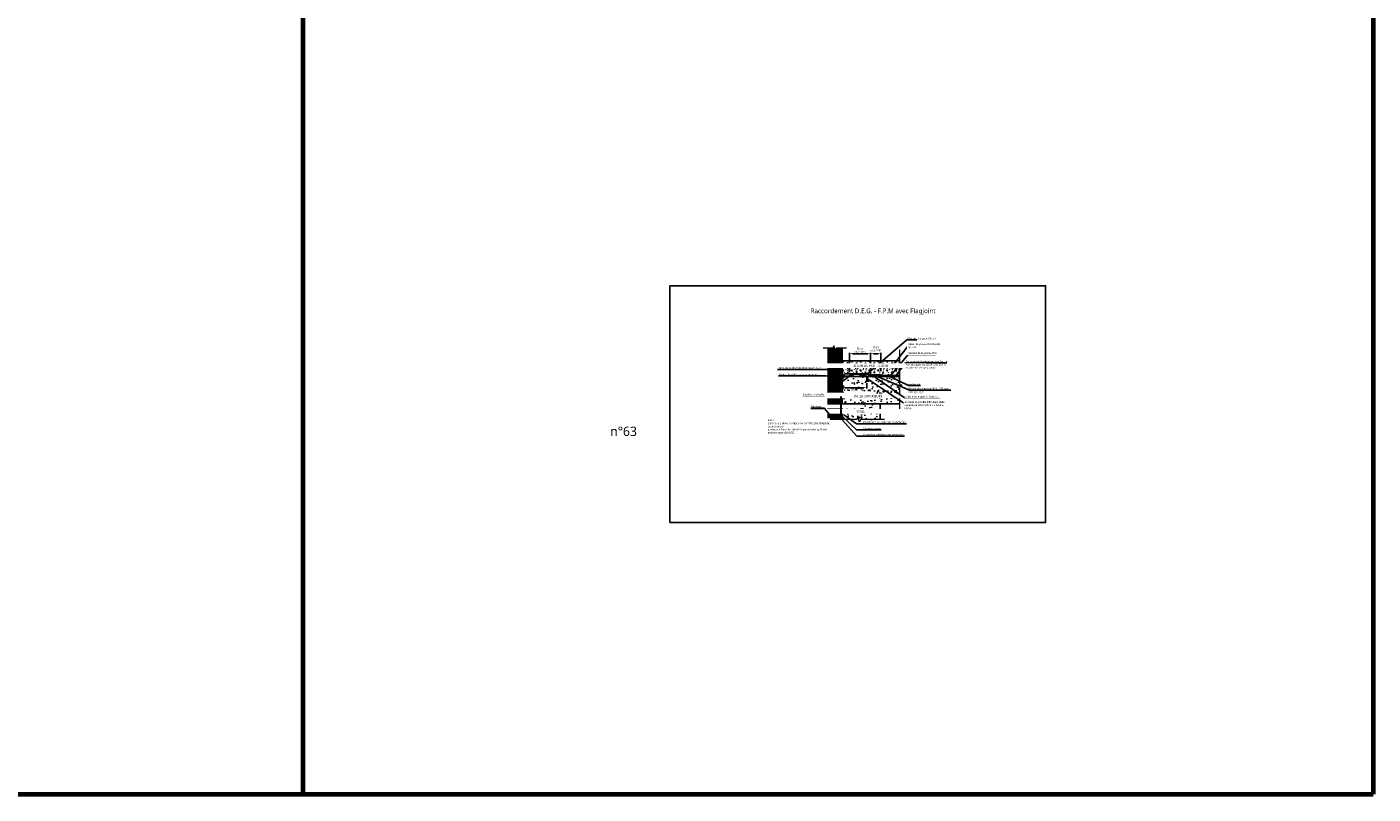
# Model space of a CAD drawing. Header units: millimetres. Extents: x -3314 to 21255525, y -15000 to 1735000.
# Tile 43 of 109: x 26508 to 27941, y 1449 to 2266. Entities that reach past the tile are written whole.
import ezdxf
from ezdxf import colors
from ezdxf.entities.mleader import LeaderData, LeaderLine
from ezdxf.math import Vec2, Vec3

# ---------------------------------------------------------------- set-up
doc = ezdxf.new("R2010")
doc.units = ezdxf.units.MM
doc.linetypes.add('CONTINU', pattern=[0])
doc.linetypes.add('TIRETPT', pattern=[1, 0.5, -0.25, 0, -0.25])
for name, color, linetype, lineweight in [('Dessin_AXE', 8, 'Continuous', 5), ('Dessin_HACHURES', 253, 'Continuous', 9), ('SYSTEME_DEG_ Geomembrane SYNTHETIQUE', 1, 'Continuous', 9), ('SYSTEME_DEG_Protection superieure', 5, 'Continuous', 9), ('SYSTEME_FPM_Enduit EIF', 6, 'Continuous', 9), ("SYSTEME_FPM_Feuille Bitume + enduit d'imperméabilisation", 4, 'Continuous', 9), ('SYSTEME_FPM_GEOTEXTILE de protection', 3, 'ISOLATION', 5)]:
    doc.layers.add(name, color=color, linetype=linetype, lineweight=lineweight)
for name, color, linetype in [('Dessin_CONTOURS BETON', 7, 'Continuous'), ('Dessin_COTATIONS', 7, 'Continuous'), ('Dessin_TEXTES', 7, 'CONTINU'), ('Matériel_Profilé Flagjoint', 50, 'Continuous'), ('Matériel_Profilé PM200', 40, 'Continuous'), ('Matériel_Soudure manuelle', 11, 'Continuous'), ('Produit_ Colle PMMA ALSAN 075', 240, 'Continuous'), ('Produit_Résine REKU P70', 190, 'Continuous')]:
    doc.layers.add(name, color=color, linetype=linetype)
doc.layers.add('GEN-_-FMULT', color=210, linetype='Continuous', plot=False)
doc.styles.add('Arial', font='segoeui.ttf')
doc.styles.add('txt-moyen', font='segoeui.ttf')
doc.linetypes.add('ISOLATION', pattern='A,0.0001,-0.1,[134,ltypeshp.shx,S=0.1,R=0,X=-0.1,Y=0],-0.2,[134,ltypeshp.shx,S=0.1,R=180,X=0.1,Y=0],-0.1', length=0.4001)
doc.dimstyles.new('1000F2', dxfattribs={"dimscale": 10, "dimtxt": 0.25, "dimasz": 0.3, "dimexe": 0.2, "dimexo": 0, "dimgap": 0.1, "dimtad": 1, "dimzin": 0, "dimdsep": 46, "dimtxsty": 'txt-moyen', "dimcen": 0.1, "dimclrd": 256, "dimclre": 256, "dimclrt": 256, "dimazin": 0, "dimtfac": 1, "dimtmove": 2, "dimatfit": 3, "dimfxl": 1, "dimtolj": 1, "dimtzin": 0, "dimlwd": -1, "dimlwe": -1, "dimarcsym": 0})

# ---------------------------------------------------------------- blocks, each defined once
blk = doc.blocks.new('*D150')
at = {"layer": 'Defpoints', "color": 0, "transparency": 16777216}
for p in [(27376, 1893.6), (27376, 1881.6), (27402.2, 1888.6)]:
    blk.add_point(p, dxfattribs=at)
at = {"layer": 'Dessin_COTATIONS', "transparency": 16777216}
for p, q in [((27376, 1891.6), (27376, 1880.6)), ((27399.2, 1881.6), (27379, 1881.6)), ((27402.2, 1886.6), (27402.2, 1880.6))]:
    blk.add_line(p, q, dxfattribs=at)
for points in [[(27379, 1882.1), (27379, 1881.1), (27376, 1881.6)], [(27399.2, 1881.1), (27399.2, 1882.1), (27402.2, 1881.6)]]:
    blk.add_solid(points, dxfattribs=at)
at = {"layer": 'Dessin_COTATIONS', "transparency": 16777216, "insert": (27389.1, 1879.6), "char_height": 2, "attachment_point": 5, "style": 'txt-moyen'}
blk.add_mtext('\\A1;50cm', dxfattribs=at)
blk = doc.blocks.new('*D151')
at = {"layer": 'Defpoints', "color": 0, "transparency": 16777216}
for p in [(27384, 1917.8), (27384, 1896.3), (27406.3, 1894.2)]:
    blk.add_point(p, dxfattribs=at)
at = {"layer": 'Dessin_COTATIONS', "transparency": 16777216}
for p, q in [((27384, 1898.3), (27384, 1918.8)), ((27403.3, 1917.8), (27387, 1917.8)), ((27406.3, 1896.2), (27406.3, 1918.8))]:
    blk.add_line(p, q, dxfattribs=at)
for points in [[(27387, 1918.3), (27387, 1917.3), (27384, 1917.8)], [(27403.3, 1917.3), (27403.3, 1918.3), (27406.3, 1917.8)]]:
    blk.add_solid(points, dxfattribs=at)
at = {"layer": 'Dessin_COTATIONS', "transparency": 16777216, "insert": (27395.1, 1921.5), "char_height": 2, "attachment_point": 5, "style": 'txt-moyen'}
blk.add_mtext('\\A1;35cm\\Pcôté DEG', dxfattribs=at)
blk = doc.blocks.new('*D152')
at = {"layer": 'Defpoints', "color": 0, "transparency": 16777216}
for p in [(27417.3, 1917.8), (27406.3, 1894.2), (27417.3, 1897.3)]:
    blk.add_point(p, dxfattribs=at)
at = {"layer": 'Dessin_COTATIONS', "transparency": 16777216}
for p, q in [((27406.3, 1896.2), (27406.3, 1918.8)), ((27409.3, 1917.8), (27414.3, 1917.8)), ((27417.3, 1899.3), (27417.3, 1918.8))]:
    blk.add_line(p, q, dxfattribs=at)
for points in [[(27409.3, 1918.3), (27409.3, 1917.3), (27406.3, 1917.8)], [(27414.3, 1917.3), (27414.3, 1918.3), (27417.3, 1917.8)]]:
    blk.add_solid(points, dxfattribs=at)
at = {"layer": 'Dessin_COTATIONS', "transparency": 16777216, "insert": (27411.8, 1923), "char_height": 2, "attachment_point": 5, "style": 'txt-moyen'}
blk.add_mtext('\\A1;15cm \\Pcôté FPM', dxfattribs=at)

msp = doc.modelspace()

# ---------------------------------------------------------------- hatches: boundary and pattern name
at = {"layer": 'Dessin_HACHURES', "linetype": 'CONTINU', "lineweight": 0}
h = msp.add_hatch(dxfattribs=at)
h.set_pattern_fill('ANSI31', color=256, scale=5)
h.set_pattern_definition([(45, (28875.51015, 1557.37907), (-0.44194174, 0.44194174), [])])
h.paths.add_polyline_path([(27376.0257, 1923.5572), (27369.8841, 1923.5572), (27368.9466, 1920.9814), (27368.0091, 1923.5572), (27361.03, 1923.5572), (27361.03, 1864.6097), (27361.03, 1847.6006), (27374.765, 1847.6006), (27376.0257, 1897.6496)])
h = msp.add_hatch(dxfattribs=at)
h.set_pattern_fill('AR-CONC', color=256, scale=2)
h.set_pattern_definition([(50, (28875.51, 1557.379), (14.3452, -1.25504), [1.5, -16.5]), (355, (28875.51, 1557.379), (-2.77503, 15.04384), [1.2, -13.2]), (100.4514, (28876.706, 1557.274), (11.57018, 13.7888), [1.2748, -14.02284]), (46.1842, (28875.51, 1561.379), (21.34483, -3.31039), [2.25, -24.75]), (96.6356, (28877.289, 1561.103), (18.69324, 19.48237), [1.9122, -21.03428]), (351.1842, (28875.51, 1561.38), (18.69324, 19.48237), [1.8, -19.8]), (21, (28877.51, 1560.379), (11.93814, -8.05238), [1.5, -16.5]), (326, (28877.51, 1560.379), (4.8663, 14.503), [1.2, -13.2]), (71.4514, (28878.505, 1559.708), (16.80445, 6.45062), [1.2748, -14.02284]), (37.5, (28875.51, 1557.379), (0.243197, 6.657877), [0, -13.04, 0, -13.4, 0, -13.25]), (7.5, (28875.51, 1557.379), (5.26139, 7.888234), [0, -7.64, 0, -12.74, 0, -5.05]), (327.5, (28871.05, 1557.379), (10.676449, -0.451097), [0, -5, 0, -15.6, 0, -20.7]), (317.5, (28869.05, 1557.379), (11.663723, 2.0021), [0, -6.5, 0, -10.36, 0, -14.7])])
h.paths.add_polyline_path([(27436.989, 1893.5702), (27403.2374, 1893.5702), (27403.2374, 1888.5702), (27402.2374, 1888.5702), (27402.2374, 1893.5702), (27379.0257, 1893.5702), (27376.0257, 1890.5702), (27376.0257, 1864.6097), (27436.989, 1864.6097), (27436.989, 1881.6119), (27434.4133, 1882.5494), (27436.989, 1883.4869)])
h.paths.add_polyline_path([(27376.0257, 1864.6097), (27376.0257, 1847.6006), (27391.8373, 1847.6006), (27392.7748, 1850.1763), (27393.7123, 1847.6006), (27416.5936, 1847.6006), (27416.5936, 1864.6097)])
h.paths.add_polyline_path([(27381.7587, 1881.0559), (27389.5909, 1881.0559), (27389.5909, 1885.1774), (27381.7587, 1885.1774)], flags=16)
h.paths.add_polyline_path([(27400.9587, 1881.0721), (27408.7909, 1881.0721), (27408.7909, 1885.1935), (27400.9587, 1885.1935)], flags=16)
h.paths.add_polyline_path([(27417.4583, 1881.0721), (27425.2905, 1881.0721), (27425.2905, 1885.1935), (27417.4583, 1885.1935)], flags=16)
h.paths.add_polyline_path([(27385.7229, 1870.4326), (27421.7154, 1870.4326), (27421.7154, 1875.5844), (27385.7229, 1875.5844)], flags=16)
h.paths.add_polyline_path([(27390.2702, 1854.137), (27401.8084, 1854.137), (27401.8084, 1859.2888), (27390.2702, 1859.2888)], flags=16)

# ---------------------------------------------------------------- linework, layer by layer
at = {"layer": 'Defpoints', "lineweight": 70}
for p, q in [((26801.8084, 4389.23), (26801.8084, 1448.9435)), ((27941.4356, 4389.23), (27941.4356, 1448.9435)), ((23911.2504, 1448.9435), (27941.4356, 1448.9435))]:
    msp.add_line(p, q, dxfattribs=at)
at = {"layer": 'Dessin_AXE', "flags": 128}
for points in [[(27380.8606, 1923.5572), (27369.8841, 1923.5572), (27368.9466, 1920.9814), (27367.0716, 1926.1329), (27366.1341, 1923.5572), (27355.9749, 1923.5572)], [(27421.1979, 1847.6006), (27395.5873, 1847.6006), (27394.6498, 1845.0248), (27392.7748, 1850.1763), (27391.8373, 1847.6006), (27355.6597, 1847.6006)]]:
    msp.add_lwpolyline(points, dxfattribs=at)
at = {"layer": 'Dessin_CONTOURS BETON', "linetype": 'CONTINU'}
for p, q in [((27376.0257, 1893.5702), (27376.0257, 1847.6006)), ((27416.5936, 1864.6097), (27416.5936, 1847.6006))]:
    msp.add_line(p, q, dxfattribs=at)
at = {"layer": 'Dessin_CONTOURS BETON'}
for p, q in [((27376.0257, 1890.5702), (27379.0257, 1893.5702)), ((27402.2374, 1893.5702), (27402.2374, 1888.5702)), ((27403.2374, 1888.5702), (27403.2374, 1893.5702)), ((27402.2374, 1888.5702), (27403.2374, 1888.5702))]:
    msp.add_line(p, q, dxfattribs=at)
for points in [[(27361.03, 1847.6006), (27361.03, 1864.6097), (27361.03, 1923.5572)], [(27376.0257, 1923.5572), (27376.0257, 1893.5702)], [(27379.0257, 1893.5702), (27402.2374, 1893.5702)], [(27403.2374, 1893.5702), (27436.989, 1893.5702)], [(27436.989, 1864.6097), (27376.0257, 1864.6097)]]:
    msp.add_lwpolyline(points, dxfattribs=at)
at = {"layer": 'Matériel_Profilé Flagjoint', "linetype": 'CONTINU', "ltscale": 5, "const_width": 0.5, "flags": 128}
msp.add_lwpolyline([(27417.049, 1893.9419), (27406.2721, 1893.9416), (27402.3775, 1895.3884), (27394.5391, 1895.3231), (27394.5391, 1895.3231), (27384.0058, 1895.3363)], dxfattribs=at)
at = {"layer": 'Matériel_Profilé PM200', "linetype": 'CONTINU', "ltscale": 5, "const_width": 0.5, "flags": 128}
msp.add_lwpolyline([(27395.0457, 1894.3396), (27402.2041, 1894.355), (27402.7299, 1893.6382), (27402.7374, 1888.5702), (27402.7374, 1888.5702)], dxfattribs=at)
at = {"layer": 'Matériel_Soudure manuelle', "linetype": 'CONTINU', "ltscale": 5, "const_width": 0.5, "flags": 128}
msp.add_lwpolyline([(27388.322, 1894.8453), (27384.042, 1894.8453), (27384.042, 1894.8453)], dxfattribs=at)
at = {"layer": 'Produit_ Colle PMMA ALSAN 075', "ltscale": 0.1, "const_width": 0.2}
msp.add_lwpolyline([(27417.049, 1893.5702), (27403.2374, 1893.5702)], dxfattribs=at)
at = {"layer": 'Produit_Résine REKU P70', "ltscale": 0.1, "const_width": 0.2}
msp.add_lwpolyline([(27406.693, 1894.2812), (27417.053, 1894.2959)], dxfattribs=at)
at = {"layer": 'SYSTEME_DEG_Protection superieure', "linetype": 'CONTINU', "ltscale": 5, "const_width": 0.5, "flags": 128}
msp.add_lwpolyline([(27374.6756, 1890.8296), (27379.4684, 1895.8538), (27402.3775, 1895.9084), (27406.6368, 1894.3871)], dxfattribs=at)
at = {"layer": 'SYSTEME_FPM_GEOTEXTILE de protection', "ltscale": 0.5}
msp.add_lwpolyline([(27375.8566, 1890.7499), (27378.9382, 1893.8251), (27402.2374, 1893.8246)], dxfattribs=at)

# ---------------------------------------------------------------- texts
at = {"layer": 'Dessin_TEXTES', "style": 'Arial'}
msp.add_text('n°63', height=10, dxfattribs=at).set_placement((27129.08, 1830.17))
at = {"layer": 'GEN-_-FMULT', "insert": (27409.023, 1965.9515), "char_height": 5, "width": 406, "attachment_point": 2, "style": 'Arial'}
msp.add_mtext('Raccordement D.E.G. - F.P.M avec Flagjoint', dxfattribs=at)

# ---------------------------------------------------------------- dimensions: what is measured, and where the dimension line sits
at = {"layer": 'Dessin_COTATIONS'}
for base, p1, p2, text, override, picture, middle in [((27384.0058, 1917.8231), (27406.2721, 1894.2216), (27384.0058, 1896.3253), '35cm\\Pcôté DEG', {"dimtxt": 0.2, "dimexe": 0.1, "dimexo": 0.2, "dimtad": 2, "dimtxsty": 'txt-moyen', "dimtfill": 0, "dimtfillclr": 0}, '*D151', (27395.139, 1921.5278)), ((27417.349, 1917.8231), (27406.2721, 1894.2216), (27417.349, 1897.2884), '15cm \\Pcôté FPM', {"dimtxt": 0.2, "dimexe": 0.1, "dimexo": 0.2, "dimtad": 2, "dimtxsty": 'txt-moyen', "dimtfill": 0, "dimtfillclr": 0}, '*D152', (27411.8106, 1923.0148)), ((27376.0257, 1881.6112), (27402.2374, 1888.5702), (27376.0257, 1893.5702), '50cm', {"dimtxt": 0.2, "dimexe": 0.1, "dimexo": 0.2, "dimtad": 2}, '*D150', (27389.1316, 1879.5902))]:
    dim = msp.add_linear_dim(base=base, p1=p1, p2=p2, text=text, dimstyle='1000F2', override=override, dxfattribs=at)
    dim.commit()
    dim.dimension.update_dxf_attribs({"geometry": picture, "text_midpoint": middle})

# ---------------------------------------------------------------- leaders
at = {"layer": 'Dessin_TEXTES'}
msp.add_leader([(27427.5093, 1894.3562), (27446.2412, 1916.9285), (27475.5587, 1916.9285)], dimstyle='1000F2', override={"dimgap": 0.1, "dimtad": 0}, dxfattribs=at)
ml = msp.add_multileader_mtext('Standard', dxfattribs=at)
ml.set_content('Membrane de protection supérieure', color=256, style='txt-moyen')
ml.set_leader_properties(linetype='ByLayer', lineweight=-1)
ml.build(insert=Vec2(0, 0))
ml.multileader.update_dxf_attribs({"text_left_attachment_type": 6, "text_right_attachment_type": 6, "dogleg_length": 7.5, "arrow_head_size": 2.5})
ctx = ml.context
ctx.base_point, ctx.char_height, ctx.arrow_head_size, ctx.plane_origin = Vec3(27307.7735, 1901.1576), 2, 2.5, Vec3(27279.5384, 1907.9399)
ctx.left_attachment, ctx.right_attachment, ctx.text_align_type = 6, 6, 2
notes = []
notes.append((ctx, [(0, (1, 1, 0), (27360.6845, 1901.1576), (-1, 0), 5.015, [(0, [(27379.1981, 1896.8252)], 0, [])])]))
ctx.mtext.insert, ctx.mtext.alignment, ctx.mtext.flow_direction = Vec3(27353.6695, 1903.7116), 3, 5
ml = msp.add_multileader_mtext('Standard', dxfattribs=at)
ml.set_content('Protection inférieure en géotextile', color=256, style='txt-moyen')
ml.set_leader_properties(linetype='ByLayer', lineweight=-1)
ml.build(insert=Vec2(0, 0))
ml.multileader.update_dxf_attribs({"text_left_attachment_type": 6, "text_right_attachment_type": 6, "dogleg_length": 7.5, "arrow_head_size": 2.5})
ctx = ml.context
ctx.base_point, ctx.char_height, ctx.arrow_head_size, ctx.plane_origin = Vec3(27308.921, 1894.1816), 2, 2.5, Vec3(27289.401, 1898.3752)
ctx.left_attachment, ctx.right_attachment, ctx.text_align_type = 6, 6, 2
notes.append((ctx, [(0, (1, 1, 0), (27358.7763, 1894.1816), (-1, 0), 4.6033, [(0, [(27378.9382, 1893.8251)], 0, [])])]))
ctx.mtext.insert, ctx.mtext.alignment, ctx.mtext.flow_direction = Vec3(27352.173, 1896.7676), 3, 5
for ctx, leaders in notes:
    for number, flags, end, landing, length, lines in leaders:
        leader = LeaderData()
        leader.index, (leader.has_last_leader_line, leader.has_dogleg_vector, leader.attachment_direction) = number, flags
        leader.last_leader_point, leader.dogleg_vector, leader.dogleg_length = Vec3(end), Vec3(landing), length
        for number, points, colour, breaks in lines:
            line = LeaderLine()
            line.index, line.vertices, line.color, line.breaks = number, Vec3.list(points), colors.encode_raw_color(colour), breaks
            leader.lines.append(line)
        ctx.leaders.append(leader)

# ---------------------------------------------------------------- next in the draw order: texts
at = {"layer": 'Dessin_TEXTES', "char_height": 2, "width": 45.903169, "style": 'txt-moyen', "bg_fill": 2}
for s, insert, attachment_point in [('\\pxsm1;Géotextile de protection', (27446.2412, 1916.9285), 7), ('\\pxsm1;Blindage', (27343.1178, 1861.1449), 4)]:
    msp.add_mtext(s, dxfattribs=dict(at, insert=insert, attachment_point=attachment_point))

# ---------------------------------------------------------------- next in the draw order: linework, layer by layer
at = {"layer": 'Dessin_AXE', "flags": 128}
msp.add_lwpolyline([(27436.989, 1922.0354), (27436.989, 1885.3619), (27439.5648, 1884.4244), (27434.4133, 1882.5494), (27436.989, 1881.6119), (27436.989, 1857.3403)], dxfattribs=at)

# ---------------------------------------------------------------- next in the draw order: leaders
at = {"layer": 'Dessin_TEXTES'}
msp.add_leader([(27427.9031, 1902.2866), (27446.2412, 1926.1594), (27479.3591, 1926.1594)], dimstyle='1000F2', override={"dimgap": 0.1, "dimtad": 0}, dxfattribs=at)

# ---------------------------------------------------------------- next in the draw order: texts
at = {"layer": 'Dessin_TEXTES', "style": 'txt-moyen', "bg_fill": 2}
for s, insert, char_height, width, attachment_point in [('\\pxsm1;Béton de protection lourde \\Pép.5cm', (27446.2412, 1926.1594), 2, 45.903169, 4), ('\\pxsm1;Etanchéité bitumineuse type Feuille\\PPréfabriquée Bicouche avec 2ème\\Pcouche traitée anti-racine', (27443.6743, 1906.0589), 2, 45.903169, 4), ('\\pxsm1;DALLE SUPERIEURE', (27403.76, 1872.6523), 2.5, 116.399869, 5), ('\\pxsm1;VOILE', (27395.9532, 1856.3576), 2.5, 116.399869, 5)]:
    msp.add_mtext(s, dxfattribs=dict(at, insert=insert, char_height=char_height, width=width, attachment_point=attachment_point))

# ---------------------------------------------------------------- next in the draw order: hatches: boundary and pattern name
at = {"layer": 'Dessin_HACHURES', "linetype": 'ByBlock'}
h = msp.add_hatch(dxfattribs=at)
h.set_pattern_fill('CONCRETE1', color=256, scale=0.462523)
h.set_pattern_definition([(0, (48852.122, -3899.255), (9.3984772, 9.3984772), [1.1748097, -8.2236676]), (90, (48852.122, -3899.255), (-9.3984772, 9.3984772), [1.1748097, -8.2236676]), (135, (48853.2963, -3899.2554), (-9.3984772, 8e-16), [1.6614318, -11.6300225]), (0, (48853.296, -3893.969), (9.3984772, 9.3984772), [1.1748097, -8.2236676]), (45, (48853.884, -3894.556), (0, 9.3984772), [0.8307154, -12.460738]), (135, (48853.884, -3894.556), (-9.3984772, 8e-16), [0.8307154, -12.460738]), (0, (48856.821, -3891.619), (9.3984772, 9.3984772), [1.6614318, -7.7370455]), (45, (48856.821, -3891.619), (0, 9.3984772), [1.1748097, -12.1166447]), (135, (48858.482, -3891.619), (-9.3984772, 8e-16), [1.1748097, -12.1166447]), (90, (48858.583, -3896.906), (-9.3984772, 9.3984772), [1.1748097, -8.2236676]), (45, (48858.583, -3896.906), (0, 9.3984772), [0.8307154, -12.460738]), (135, (48859.1704, -3896.3184), (-9.3984772, 8e-16), [0.8307154, -12.460738]), (0, (48853.296, -3896.906), (9.3984772, 9.3984772), [0.587405, -7.8712247]), (0, (48860.345, -3894.556), (9.3984772, 9.3984772), [0.587405, -7.8712247]), (90, (48857.408, -3893.381), (-9.3984772, 9.3984772), [0.587405, -7.8712247]), (135, (48858.583, -3898.668), (-9.3984772, 8e-16), [0.8307154, -12.460738]), (135, (48854.471, -3892.2065), (-9.3984772, 8e-16), [0.8307154, -12.460738]), (45, (48856.527, -3896.1715), (0, 9.3984772), [0.8307154, -12.460738]), (90, (48855.352, -3898.081), (-9.3984772, 9.3984772), [0.1468512, -9.251626]), (90, (48855.793, -3894.116), (-9.3984772, 9.3984772), [0.1468512, -9.251626]), (90, (48860.198, -3892.5), (-9.3984772, 9.3984772), [0.1468512, -9.251626]), (90, (48860.345, -3897.493), (-9.3984772, 9.3984772), [0.1468512, -9.251626])])
h.paths.add_polyline_path([(27436.989, 1894.5933), (27436.989, 1910.3233), (27376.0257, 1910.3233), (27376.0257, 1893.2106), (27379.1625, 1896.5044), (27402.3776, 1896.6313), (27406.1701, 1895.2475), (27417.1313, 1895.3394), (27418.3824, 1894.5333)])

# ---------------------------------------------------------------- next in the draw order: linework, layer by layer
at = {"layer": 'Dessin_CONTOURS BETON'}
msp.add_lwpolyline([(27436.989, 1894.5933), (27436.989, 1910.3233), (27376.0257, 1910.3233), (27376.0257, 1893.2106), (27379.1625, 1896.5044), (27402.3776, 1896.6313), (27406.1701, 1895.2475), (27417.1313, 1895.3394), (27418.3824, 1894.5333), (27436.989, 1894.5933)], dxfattribs=at)
at = {"layer": 'SYSTEME_DEG_ Geomembrane SYNTHETIQUE', "linetype": 'TIRETPT', "const_width": 0.5, "flags": 128}
msp.add_lwpolyline([(27375.2667, 1847.6006), (27375.2679, 1890.7677), (27378.7154, 1894.3582), (27394.2092, 1894.3491), (27394.9497, 1894.8101), (27402.3541, 1894.8623)], dxfattribs=at)
at = {"layer": 'SYSTEME_DEG_Protection superieure', "linetype": 'CONTINU', "ltscale": 5, "const_width": 0.5, "flags": 128}
msp.add_lwpolyline([(27375.7685, 1847.6106), (27375.7766, 1890.7299), (27375.7766, 1890.7299)], dxfattribs=at)
at = {"layer": 'SYSTEME_FPM_Enduit EIF', "ltscale": 0.1, "const_width": 0.2}
msp.add_lwpolyline([(27417.049, 1893.5702), (27436.989, 1893.5702)], dxfattribs=at)
at = {"layer": "SYSTEME_FPM_Feuille Bitume + enduit d'imperméabilisation", "const_width": 0.5}
msp.add_lwpolyline([(27436.989, 1893.9279), (27418.1516, 1893.9386), (27417.0579, 1894.6575), (27406.6836, 1894.6075)], dxfattribs=at)
at = {"layer": 'SYSTEME_FPM_GEOTEXTILE de protection', "ltscale": 0.5}
for points in [[(27436.989, 1894.3797), (27418.3124, 1894.3334), (27417.0713, 1895.1394), (27406.1455, 1895.0463), (27402.4476, 1896.3913), (27379.269, 1896.3076), (27374.529, 1891.3094)], [(27374.765, 1847.6006), (27374.7556, 1890.8096), (27374.7556, 1890.8096)]]:
    msp.add_lwpolyline(points, dxfattribs=at)

# ---------------------------------------------------------------- next in the draw order: texts
at = {"layer": 'Dessin_TEXTES', "insert": (27445.6329, 1933.781), "char_height": 2, "width": 45.903169, "attachment_point": 4, "style": 'txt-moyen', "bg_fill": 2}
msp.add_mtext('\\pxsm1;Flagjoint (largeur 50cm)', dxfattribs=at)

# ---------------------------------------------------------------- next in the draw order: leaders
at = {"layer": 'Dessin_TEXTES'}
for points in [[(27385.0058, 1894.8253), (27356.9749, 1872.9576), (27334.1303, 1872.9576)], [(27403.2374, 1891.0702), (27442.6431, 1864.7158), (27477.2609, 1864.7158)], [(27362.4978, 1853.0923), (27357.3998, 1859.9392), (27342.6212, 1859.9392)]]:
    msp.add_leader(points, dimstyle='1000F2', override={"dimgap": 0.1, "dimtad": 0}, dxfattribs=at)
ml = msp.add_multileader_mtext('Standard', dxfattribs=at)
ml.set_content('Géomembrane', color=256, style='txt-moyen')
ml.set_leader_properties(linetype='ByLayer', lineweight=-1)
ml.build(insert=Vec2(0, 0))
ml.multileader.update_dxf_attribs({"text_left_attachment_type": 6, "text_right_attachment_type": 6, "dogleg_length": 7.5, "arrow_head_size": 2.5})
ctx = ml.context
ctx.base_point, ctx.char_height, ctx.arrow_head_size, ctx.plane_origin = Vec3(27396.4511, 1836.6616), 2, 2.5, Vec3(27372.9193, 1843.4452)
ctx.left_attachment, ctx.right_attachment = 6, 6
notes = []
notes.append((ctx, [(0, (1, 1, 0), (27391.436, 1836.6616), (1, 0), 5.015, [(0, [(27375.181, 1852.2848)], 0, [])])]))
ctx.mtext.insert, ctx.mtext.flow_direction = Vec3(27398.4511, 1839.0616), 5
ml = msp.add_multileader_mtext('Standard', dxfattribs=at)
ml.set_content('Protection inférieure en géotextile', color=256, style='txt-moyen')
ml.set_leader_properties(linetype='ByLayer', lineweight=-1)
ml.build(insert=Vec2(0, 0))
ml.multileader.update_dxf_attribs({"text_left_attachment_type": 6, "text_right_attachment_type": 6, "dogleg_length": 7.5, "arrow_head_size": 2.5})
ctx = ml.context
ctx.base_point, ctx.char_height, ctx.arrow_head_size, ctx.plane_origin = Vec3(27396.4511, 1830.1264), 2, 2.5, Vec3(27376.9311, 1834.32)
ctx.left_attachment, ctx.right_attachment = 6, 6
notes.append((ctx, [(0, (1, 1, 0), (27391.8478, 1830.1264), (1, 0), 4.6033, [(0, [(27374.7647, 1849.0344)], 0, [])])]))
ctx.mtext.insert, ctx.mtext.flow_direction = Vec3(27398.4511, 1832.7124), 5
for ctx, leaders in notes:
    for number, flags, end, landing, length, lines in leaders:
        leader = LeaderData()
        leader.index, (leader.has_last_leader_line, leader.has_dogleg_vector, leader.attachment_direction) = number, flags
        leader.last_leader_point, leader.dogleg_vector, leader.dogleg_length = Vec3(end), Vec3(landing), length
        for number, points, colour, breaks in lines:
            line = LeaderLine()
            line.index, line.vertices, line.color, line.breaks = number, Vec3.list(points), colors.encode_raw_color(colour), breaks
            leader.lines.append(line)
        ctx.leaders.append(leader)

# ---------------------------------------------------------------- next in the draw order: texts
at = {"layer": 'Dessin_TEXTES', "char_height": 2, "attachment_point": 4, "style": 'txt-moyen', "bg_fill": 2}
for s, insert, width in [('\\pxsm1;Soudure manuelle', (27334.1303, 1874.4576), 45.903169), ('\\pxsm1;Ancrage du profilé DEG dans dalle supérieure 60mmx8mm + Résine Epoxy', (27442.4807, 1862.7928), 45.903169), ("Note : \\PLors de la phase de collage de la FPM sur le Flagjoint, celui-ci sera à \\Pprotéger à l'aide de REKU P70 pour éviter qu'il soit endommagé côté DEG.", (27296.8832, 1840.1124), 65.344153)]:
    msp.add_mtext(s, dxfattribs=dict(at, insert=insert, width=width))

# ---------------------------------------------------------------- next in the draw order: leaders
at = {"layer": 'Dessin_TEXTES'}
msp.add_leader([(27401.6682, 1895.3298), (27445.1329, 1932.581), (27455.7882, 1932.581)], dimstyle='1000F2', override={"dimgap": 0.1, "dimtad": 0}, dxfattribs=at)

# ---------------------------------------------------------------- next in the draw order: leaders
msp.add_leader([(27410.1432, 1893.5702), (27443.1537, 1870.5372), (27480.5716, 1870.5372)], dimstyle='1000F2', override={"dimgap": 0.1, "dimtad": 0}, dxfattribs=at)
ml = msp.add_multileader_mtext('Standard', dxfattribs=at)
ml.set_content('Membrane de protection supérieure', color=256, style='txt-moyen')
ml.set_leader_properties(linetype='ByLayer', lineweight=-1)
ml.build(insert=Vec2(0, 0))
ml.multileader.update_dxf_attribs({"text_left_attachment_type": 6, "text_right_attachment_type": 6, "dogleg_length": 7.5, "arrow_head_size": 2.5})
ctx = ml.context
ctx.base_point, ctx.char_height, ctx.arrow_head_size, ctx.plane_origin = Vec3(27396.4511, 1843.3126), 2, 2.5, Vec3(27368.216, 1850.0949)
ctx.left_attachment, ctx.right_attachment = 6, 6
notes = []
notes.append((ctx, [(0, (1, 1, 0), (27391.436, 1843.3126), (1, 0), 5.015, [(0, [(27375.7723, 1854.1594)], 0, [])])]))
ctx.mtext.insert, ctx.mtext.flow_direction = Vec3(27398.4511, 1845.8666), 5
for ctx, leaders in notes:
    for number, flags, end, landing, length, lines in leaders:
        leader = LeaderData()
        leader.index, (leader.has_last_leader_line, leader.has_dogleg_vector, leader.attachment_direction) = number, flags
        leader.last_leader_point, leader.dogleg_vector, leader.dogleg_length = Vec3(end), Vec3(landing), length
        for number, points, colour, breaks in lines:
            line = LeaderLine()
            line.index, line.vertices, line.color, line.breaks = number, Vec3.list(points), colors.encode_raw_color(colour), breaks
            leader.lines.append(line)
        ctx.leaders.append(leader)

# ---------------------------------------------------------------- next in the draw order: texts
at = {"layer": 'Dessin_TEXTES', "char_height": 2, "width": 45.903169, "attachment_point": 4, "style": 'txt-moyen', "bg_fill": 2}
for s, insert in [('\\pxsm1;Enduit EIF', (27446.6914, 1885.0598)), ('\\pxsm1;Colle Pate PMMA ALSAN 075', (27443.4807, 1871.9368))]:
    msp.add_mtext(s, dxfattribs=dict(at, insert=insert))

# ---------------------------------------------------------------- next in the draw order: leaders
at = {"layer": 'Dessin_TEXTES'}
for points in [[(27432.9822, 1894.0296), (27443.6743, 1908.1044), (27487.4852, 1908.1044)], [(27427.019, 1893.5702), (27446.6242, 1884.1031), (27459.4609, 1884.1031)]]:
    msp.add_leader(points, dimstyle='1000F2', override={"dimgap": 0.1, "dimtad": 0}, dxfattribs=at)

# ---------------------------------------------------------------- next in the draw order: texts
at = {"layer": 'Dessin_TEXTES', "style": 'txt-moyen', "bg_fill": 2}
for s, insert, char_height, width, attachment_point in [('\\pxsm1;BETON DE PROTECTION', (27406.3215, 1905.0112), 2.5, 116.399869, 5), ('\\pxsm1;Résine de ragréage REKU P70 avec sablage léger', (27446.8205, 1878.6142), 2, 45.903169, 4)]:
    msp.add_mtext(s, dxfattribs=dict(at, insert=insert, char_height=char_height, width=width, attachment_point=attachment_point))

# ---------------------------------------------------------------- next in the draw order: linework, layer by layer
at = {"layer": 'Defpoints', "linetype": 'Continuous'}
msp.add_lwpolyline([(27192.734, 1990.1221), (27592.734, 1990.1221), (27592.734, 1738.1221), (27192.734, 1738.1221)], close=True, dxfattribs=at)

# ---------------------------------------------------------------- next in the draw order: leaders
at = {"layer": 'Dessin_TEXTES'}
msp.add_leader([(27411.873, 1894.2886), (27447.7721, 1879.0598), (27491.99, 1879.0598)], dimstyle='1000F2', override={"dimgap": 0.1, "dimtad": 0}, dxfattribs=at)

doc.saveas('drawing.dxf')
